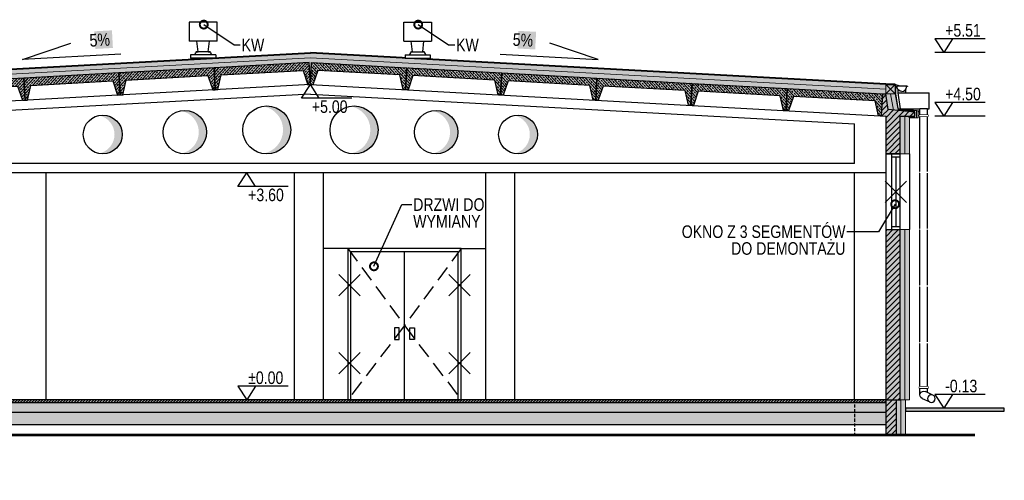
# Model space of a CAD drawing. Header units: millimetres. Extents: x 59331 to 112314, y -16110 to 34390.
# Tile 44 of 198: x 66970 to 68531, y 5094 to 5825. Entities that reach past the tile are written whole.
import ezdxf
from ezdxf import colors
from ezdxf.entities.mleader import LeaderData, LeaderLine
from ezdxf.math import Vec2, Vec3

# ---------------------------------------------------------------- set-up
doc = ezdxf.new("R2010")
doc.units = ezdxf.units.MM
doc.set_wipeout_variables(frame=1)
for name, pattern in [('DASHED', [0.75, 0.5, -0.25]), ('DASHEDX2', [38.1, 25.4, -12.7]), ('Kreska', [3, 1.5, -1.5])]:
    doc.linetypes.add(name, pattern=pattern)
doc.layers.add('_HSA_CIENIE', color=18, linetype='Continuous', transparency=0.6)
for name, color, linetype in [('_HSA_HATCH_WYPEŁNIENIA_PRZEGRÓD', 205, 'Continuous'), ('_HSA_IZOLACJE', 181, 'Continuous'), ('_HSA_KOTY', 150, 'Continuous'), ('_HSA_OPIS', 43, 'Continuous'), ('_HSA_PRZERYWANE', 153, 'DASHEDX2'), ('_HSA_STOLARKA_ZEWNĘTRZNA', 132, 'Continuous'), ('_HSA_WIDOKOWE', 1, 'Continuous'), ('_HSA_WIDOKOWE_CIENKIE', 8, 'Continuous'), ('_HSA_ŚCIANY_CIENKIE', 2, 'Continuous'), ('_HSA_ŚCIANY_KONSTRUKCYJNE', 3, 'Continuous'), ('_HSA_ŚCIANY_MUROWANE', 4, 'Continuous')]:
    doc.layers.add(name, color=color, linetype=linetype)
doc.layers.add('_HSA_IZOLACJA_TERMICZNA', color=2, linetype='Continuous', lineweight=5)
doc.layers.add('_HSA_POMOC', color=120, linetype='Continuous', plot=False)
doc.layers.add('_HSA_WYBURZENIA', color=7, linetype='Continuous', true_color=0xdd0303)
doc.layers.add('_HSA_WYBURZENIA_01', color=7, linetype='Continuous', true_color=0xdd0303)
doc.styles.add('Arial', font='Arial.ttf')
doc.styles.add('ARIAL_100', font='Arial.ttf', dxfattribs={"width": 0.8, "height": 20})
doc.linetypes.add('BATTING', pattern='A,0.00254,-2.54,[134,ltypeshp.shx,S=2.54,R=0,X=-2.54,Y=0],-5.08,[134,ltypeshp.shx,S=2.54,R=180,X=2.54,Y=0],-2.54', length=10.16254)

# ---------------------------------------------------------------- blocks, each defined once
blk = doc.blocks.new('*U103')
at = {"layer": '_HSA_HATCH_WYPEŁNIENIA_PRZEGRÓD', "ltscale": 10, "transparency": 33554687}
h = blk.add_hatch(dxfattribs=at)
h.set_pattern_fill('ANSI33', color=256, angle=-1.173)
h.set_pattern_definition([(43.827, (1, -1e-11), (-4.39727, 4.5811), []), (43.827, (5.489, -0.092), (-4.39727, 4.5811), [3.175, -1.5875])])
h.paths.add_polyline_path([(140.5, 23), (147, 0), (151, 0), (151, 35), (0, 35), (0, 0), (4, 0), (10.5, 23)])
at = {"ltscale": 10}
blk.add_lwpolyline([(4, 0), (10.5, 23), (140.5, 23), (147, 0), (151, 0), (151, 35), (0, 35), (0, 0), (4, 0)], dxfattribs=at)
blk = doc.blocks.new('*U104')
at = {"layer": '_HSA_IZOLACJE', "linetype": 'Kreska', "ltscale": 5, "const_width": 1}
blk.add_lwpolyline([(0, 0.5), (913.3, 0.5)], dxfattribs=at)
at = {"layer": '_HSA_IZOLACJE'}
for points in [[(0, 1), (913.3, 1)], [(0, 0), (913.3, 0)]]:
    blk.add_lwpolyline(points, dxfattribs=at)
blk = doc.blocks.new('*U105')
at = {"layer": '_HSA_IZOLACJE', "linetype": 'Kreska', "ltscale": 5, "const_width": 1}
blk.add_lwpolyline([(0, 0.5), (15.1, 0.5)], dxfattribs=at)
at = {"layer": '_HSA_IZOLACJE'}
for points in [[(0, 1), (15.1, 1)], [(0, 0), (15.1, 0)]]:
    blk.add_lwpolyline(points, dxfattribs=at)
blk = doc.blocks.new('A$Ca779d924')
blk.add_lwpolyline([(0, 0, 0.380516), (7.5, 6.7), (7.5, 7.6, -1), (9.2, 7.6)], format="xyb")
blk = doc.blocks.new('A$C0ff530e9')
blk.add_wipeout([(15.8, 0), (15.7, 0), (15.6, 0), (15.6, -0.1), (15.5, -0.1), (15.5, -0.1), (15.5, -0.1), (15.4, -0.1), (15.4, -0.1), (15.4, -0.1), (15.4, -0.2), (15.3, -0.2), (15.3, -0.2), (15.3, -0.2), (15.2, -0.3), (15.2, -0.3), (15.2, -0.3), (15.2, -0.3), (15.2, -0.4), (15.1, -0.4), (15.1, -0.4), (15.1, -0.4), (15.1, -0.5), (15.1, -0.5), (15.1, -0.5), (15.1, -0.5), (15.1, -0.5), (15.1, -0.5), (15, -0.6), (15, -0.6), (15, -0.7), (15, -0.7), (15, -0.8), (15, -0.8), (14.9, -1.8), (14.9, -2), (14.9, -2.4), (14.8, -2.5), (14.8, -2.7), (14.7, -2.9), (14.7, -3.1), (14.6, -3.3), (14.5, -3.5), (14.5, -3.8), (14.4, -4), (14.3, -4.2), (14.2, -4.4), (14.1, -4.6), (14, -4.8), (13.8, -5), (13.6, -5.3), (13.4, -5.6), (13.2, -5.8), (13, -6.1), (12.8, -6.3), (12.5, -6.6), (12.1, -6.9), (11.9, -7.1), (11.5, -7.3), (11.3, -7.5), (11, -7.6), (10.7, -7.8), (10.3, -7.9), (9.9, -8.1), (9.4, -8.2), (9, -8.3), (8.8, -8.4), (8.4, -8.4), (8, -8.5), (7.7, -8.5), (7.5, -8.5), (7.5, -8.5), (7.1, -8.5), (6.8, -8.5), (6.5, -8.4), (6.3, -8.4), (6, -8.4), (5.6, -8.3), (5.4, -8.2), (5.2, -8.2), (5, -8.1), (4.7, -8), (4.5, -7.9), (4.2, -7.7), (3.9, -7.6), (3.6, -7.4), (3.4, -7.3), (3.1, -7.1), (2.8, -6.9), (2.6, -6.7), (2.5, -6.6), (2.2, -6.4), (2.1, -6.2), (1.9, -6), (1.8, -5.9), (1.6, -5.7), (1.5, -5.5), (1.3, -5.3), (1.2, -5.1), (1, -4.8), (0.9, -4.6), (0.7, -4.2), (0.5, -3.9), (0.4, -3.7), (0.3, -3.3), (0.3, -3.1), (0.2, -2.9), (0.1, -2.6), (0.1, -2.5), (0.1, -2.2), (0, -2.1), (0, -1.8), (0, -1.7), (0, -1.7), (0, -0.5), (0, -0.3), (0, -0.2), (0, -0.1), (0, -0.1), (0, 0), (0, 0)])
blk.add_line((15.8, 0), (0, 0))
blk.add_lwpolyline([(7.5, -8.5, -0.380516), (0, -1.8), (0, 0)], format="xyb")
blk.add_blockref('A$Ca779d924', (7.5, -8.5))
blk = doc.blocks.new('KOTA')
for p in [(-28, 43.4), (28, 43.4)]:
    blk.add_line(p, (0, 0))
blk.add_lwpolyline([(131.6, 43.4), (-28, 43.4)])
at = {"style": 'Arial', "width": 0.8}
blk.add_attdef('0000', (4.6, 49.9), '', height=40, dxfattribs=at)
blk = doc.blocks.new('*U347')
at = {"layer": '_HSA_POMOC'}
for p, q in [((-12.6, -474.8), (-11.6, -474.8)), ((-12.1, -474.3), (-12.1, -475.3))]:
    blk.add_line(p, q, dxfattribs=at)
blk.add_wipeout([(-6, 0), (6, 0), (6, -454.1), (6, -454.5), (5.9, -454.9), (5.9, -455.3), (5.8, -455.7), (5.7, -456), (5.5, -456.5), (5.3, -456.9), (5.1, -457.3), (4.9, -457.6), (4.6, -458), (4.4, -458.2), (4, -458.6), (3.7, -458.8), (3.4, -459), (3.1, -459.3), (2.7, -459.4), (2.6, -459.5), (-9.5, -465.2), (-9.8, -465.3), (-10.3, -465.5), (-10.7, -465.6), (-11.2, -465.7), (-11.6, -465.8), (-12.1, -465.8), (-12.6, -465.8), (-13, -465.7), (-13.6, -465.6), (-13.9, -465.5), (-14.2, -465.4), (-14.7, -465.2), (-14.9, -465.1), (-15.2, -464.9), (-15.6, -464.7), (-15.8, -464.5), (-16.1, -464.3), (-16.3, -464), (-16.6, -463.8), (-16.8, -463.5), (-17.1, -463.1), (-17.3, -462.8), (-17.4, -462.5), (-17.6, -462.2), (-17.7, -461.8), (-17.8, -461.6), (-17.9, -461.2), (-18, -460.8), (-18.1, -460.5), (-18.1, -460.2), (-18.1, -459.8), (-18.1, -459.5), (-18.1, -459.2), (-18, -458.8), (-18, -458.5), (-17.8, -458.1), (-17.7, -457.7), (-17.6, -457.4), (-17.5, -457.2), (-17.3, -456.8), (-17, -456.4), (-16.9, -456.2), (-16.6, -455.8), (-16.4, -455.6), (-16.1, -455.3), (-16, -455.2), (-15.8, -455.1), (-15.5, -454.8), (-15.2, -454.6), (-15.1, -454.6), (-14.9, -454.5), (-14.9, -454.5), (-6, -450.3)])
for p, q in [((-6, 0), (6, 0)), ((6, -454.1), (6, 0)), ((-6, -450.3), (-6, 0)), ((-14.7, -454.4), (-2.6, -448.7)), ((2.6, -459.5), (-9.5, -465.2))]:
    blk.add_line(p, q)
for points in [[(-7, -10), (7, -10), (7, -12), (-7, -12)], [(-7, -441.1), (7, -441.1), (7, -443.1), (-7, -443.1)]]:
    blk.add_lwpolyline(points, close=True)
blk.add_circle((-12.1, -459.8), 6)
blk.add_arc((0, -454.1), 6, 295.1878, 115.1878)
for points in [[(-7, -12), (-7, -10), (7, -10), (7, -12)], [(-7, -102), (-7, -100), (7, -100), (7, -102)], [(-7, -192), (-7, -190), (7, -190), (7, -192)], [(-7, -282), (-7, -280), (7, -280), (7, -282)], [(-7, -372), (-7, -370), (7, -370), (7, -372)], [(-7, -443.1), (-7, -441.1), (7, -441.1), (7, -443.1)]]:
    blk.add_wipeout(points)
blk = doc.blocks.new('A$Ce0e96bf1')
blk.add_wipeout([(-40, 0), (0, 0), (0, 5), (-7, 5), (-7, 5.2), (-7, 5.6), (-7.1, 6), (-7.2, 6.3), (-7.3, 6.7), (-7.5, 7.3), (-7.7, 7.6), (-8, 8), (-8.2, 8.3), (-8.5, 8.5), (-8.7, 8.8), (-9, 9), (-9.3, 9.2), (-9.6, 9.4), (-9.9, 9.6), (-10.3, 9.7), (-10.7, 9.8), (-11.1, 9.9), (-11.3, 10), (-11.6, 10), (-12, 10), (-10, 27), (2, 27), (2, 57), (-42, 57), (-42, 27), (-30, 27), (-28, 10), (-28.2, 10), (-28.9, 9.9), (-29.1, 9.9), (-29.5, 9.8), (-29.8, 9.7), (-30.1, 9.5), (-30.4, 9.4), (-30.9, 9.1), (-31.1, 8.9), (-31.6, 8.4), (-31.8, 8.3), (-32, 8), (-32.2, 7.8), (-32.4, 7.5), (-32.5, 7.2), (-32.6, 7), (-32.7, 6.7), (-32.8, 6.4), (-32.9, 6), (-32.9, 5.8), (-33, 5.5), (-33, 5.3), (-33, 5), (-40, 5)])
for p, q in [((-42, 57), (2, 57)), ((-42, 27), (-42, 57)), ((2, 57), (2, 27)), ((-42, 27), (2, 27)), ((-28, 10), (-30, 27)), ((-12, 10), (-10, 27)), ((-40, 5), (0, 5)), ((-40, 5), (-40, 0)), ((-40, 0), (0, 0)), ((-31.5, 10), (-8.5, 10)), ((0, 5), (0, 0))]:
    blk.add_line(p, q)
for centre, start, end in [((-28, 5), 90, 180), ((-12, 5), 0, 90)]:
    blk.add_arc(centre, 5, start, end)
blk = doc.blocks.new('_DotSmall')
at = {"color": 0, "linetype": 'ByBlock', "const_width": 0.5}
blk.add_lwpolyline([(-0.0625, 0, 1), (0.0625, 0, 1)], format="xyb", close=True, dxfattribs=at)
blk = doc.blocks.new('A$C6782ac1e')
at = {"linetype": 'Continuous', "ltscale": 400}
for p, q in [((-12.2, 20.6), (12.2, -20.6)), ((20.6, 12.2), (-20.6, -12.2))]:
    blk.add_line(p, q, dxfattribs=at)

msp = doc.modelspace()

# ---------------------------------------------------------------- hatches: boundary and pattern name
at = {"layer": '_HSA_CIENIE'}
h = msp.add_hatch(color=256, dxfattribs=at)
h.dxf.hatch_style = 1
h.paths.add_polyline_path([(67132.32, 5642.94, 0.4738488), (67095.39, 5673.16, -0.3569913), (67120.12, 5642.94, -0.3569913), (67095.39, 5612.72, 0.4738488)])
h.paths.add_polyline_path([(67225.39, 5680.43, -0.3629461), (67253.72, 5646.54, -0.3629461), (67225.39, 5612.65, 0.4674094), (67265.93, 5646.54, 0.4674094)])
h.paths.add_polyline_path([(67355.39, 5687.69, -0.3677726), (67387.33, 5650.14, -0.3677726), (67355.39, 5612.6, 0.4622313), (67399.53, 5650.14, 0.4622313)])
h.paths.add_polyline_path([(67537.87, 5650.14, 0.4622313), (67493.73, 5687.69, -0.3677726), (67525.67, 5650.14, -0.3677726), (67493.73, 5612.6, 0.4622313)])
h.paths.add_polyline_path([(67623.73, 5680.43, -0.3629461), (67652.06, 5646.54, -0.3629461), (67623.73, 5612.65, 0.4674094), (67664.27, 5646.54, 0.4674094)])
h.paths.add_polyline_path([(67753.73, 5673.16, -0.3569913), (67778.46, 5642.94, -0.3569913), (67753.73, 5612.72, 0.4738488), (67790.66, 5642.94, 0.4738488)])
at = {"layer": '_HSA_HATCH_WYPEŁNIENIA_PRZEGRÓD', "true_color": 0x969696}
for points in [[(66503.56, 5721.97), (66503.56, 5707.18), (66518.61, 5707.18), (66524.11, 5707.48), (66526.02, 5672.53), (66530.01, 5672.75), (66535.25, 5696.07), (66665.05, 5703.19), (66672.8, 5680.58), (66680.79, 5681.01), (66686.02, 5704.34), (66815.83, 5711.45), (66823.57, 5688.84), (66831.56, 5689.28), (66836.79, 5712.6), (66966.6, 5719.71), (66974.35, 5697.1), (66982.34, 5697.54), (66987.57, 5720.86), (67117.37, 5727.97), (67125.12, 5705.36), (67133.11, 5705.8), (67138.34, 5729.12), (67268.15, 5736.23), (67275.9, 5713.62), (67283.88, 5714.06), (67289.12, 5737.38), (67418.92, 5744.5), (67426.67, 5721.89), (67430.66, 5722.11), (67434.66, 5721.89), (67442.41, 5744.5), (67572.21, 5737.38), (67577.44, 5714.06), (67585.43, 5713.62), (67593.18, 5736.23), (67722.99, 5729.12), (67728.22, 5705.8), (67736.21, 5705.36), (67743.95, 5727.97), (67873.76, 5720.86), (67878.99, 5697.54), (67886.98, 5697.1), (67894.73, 5719.71), (68024.53, 5712.6), (68029.76, 5689.28), (68037.75, 5688.84), (68045.5, 5711.45), (68175.31, 5704.34), (68180.54, 5681.01), (68188.53, 5680.58), (68196.28, 5703.19), (68326.08, 5696.07), (68331.31, 5672.75), (68335.31, 5672.53), (68337.22, 5707.48), (68342.71, 5707.18), (68357.76, 5707.18), (68357.76, 5721.97), (68342.71, 5721.97), (68342.73, 5722.2), (68342.61, 5722.21), (67430.66, 5772.18), (66518.61, 5722.17), (66518.61, 5721.97)], [(68343.11, 5222.11), (66518.22, 5222.11), (66518.22, 5182.11), (68343.11, 5182.12)]]:
    msp.add_hatch(color=252, dxfattribs=at).paths.add_polyline_path(points)
at = {"layer": '_HSA_HATCH_WYPEŁNIENIA_PRZEGRÓD'}
h = msp.add_hatch(dxfattribs=at)
h.set_pattern_fill('ANSI31', color=256, scale=2, angle=-1e-13, style=0)
h.paths.add_polyline_path([(66514.84, 5671.92), (66526.02, 5672.53), (66524.11, 5707.48), (66518.61, 5707.18), (66514.92, 5682.71), (66472.5, 5678.17), (66472.5, 5672.11), (66497.5, 5672.11), (66497.5, 5616.11), (66514.84, 5616.11)])
h.paths.add_polyline_path([(66518.22, 5501.11), (66488.22, 5501.11), (66488.22, 5482.42), (66497.5, 5482.42), (66497.5, 5472.11), (66518.22, 5472.11)])
h.paths.add_polyline_path([(66512.5, 5472.11), (66497.5, 5472.11), (66497.5, 5222.11), (66512.5, 5222.11)])
h.paths.add_polyline_path([(66518.22, 5222.11), (66497.5, 5222.11), (66497.5, 5166.25), (66518.22, 5166.25)])
h.paths.add_polyline_path([(68359.18, 5222.11), (68343.11, 5222.11), (68343.11, 5166.25), (68359.18, 5166.25)])
h.paths.add_polyline_path([(68365.5, 5492.11), (68351.5, 5492.11), (68343.11, 5492.11), (68343.11, 5222.11), (68359.18, 5222.11), (68365.5, 5222.11)])
h.paths.add_polyline_path([(68365.5, 5672.11), (68388.83, 5672.11), (68388.83, 5678.17), (68346.41, 5682.71), (68342.71, 5707.18), (68337.22, 5707.48), (68335.31, 5672.53), (68343.11, 5672.11), (68343.11, 5612.11), (68365.5, 5612.11)])
at = {"layer": '_HSA_HATCH_WYPEŁNIENIA_PRZEGRÓD', "true_color": 0x969696}
h = msp.add_hatch(color=252, dxfattribs=at)
h.paths.add_polyline_path([(68380.5, 5669.11), (68393.83, 5669.11), (68393.83, 5680.65), (68361.58, 5684.1), (68357.81, 5707.18), (68342.71, 5707.18), (68337.22, 5707.48), (68335.31, 5672.53), (68343.11, 5672.11), (68343.11, 5612.11), (68380.5, 5612.11)])
h.paths.add_polyline_path([(68380.5, 5492.11), (68343.11, 5492.11), (68343.11, 5166.25), (68374.18, 5166.25), (68374.18, 5222.11), (68380.5, 5222.11)])
at = {"layer": '_HSA_HATCH_WYPEŁNIENIA_PRZEGRÓD'}
h = msp.add_hatch(dxfattribs=at)
h.set_pattern_fill('ANSI31', color=256, style=0)
h.set_pattern_definition([(45, (37136.1902, -6593.4062), (-2.24506403, 2.24506403), [])])
h.paths.add_polyline_path([(68343.11, 5222.11), (66518.22, 5222.11), (66518.22, 5217.11), (68343.11, 5217.11)])
h = msp.add_hatch(dxfattribs=at)
h.set_pattern_fill('MUDST', color=256, scale=0.5, angle=45, style=0)
h.paths.add_polyline_path([(68343.11, 5217.11), (66543.22, 5217.11), (66543.22, 5202.11), (68343.11, 5202.11)])
h = msp.add_hatch(dxfattribs=at)
h.set_pattern_fill('AR-SAND', color=256, scale=0.2, angle=45, style=0)
h.set_pattern_definition([(82.5, (37136.19, -6593.406), (-7.147627, 6.6950698), [0, -7.7216, 0, -8.636, 0, -8.255]), (52.5, (37136.19, -6593.406), (-3.7802186, 16.494657), [0, -4.1656, 0, -6.9596, 0, -2.667]), (12.5, (37131.772, -6597.8245), (11.1659965, 11.2066462), [0, -2.54, 0, -9.144, 0, -11.938]), (2.5, (37131.772, -6597.825), (7.645622, 13.9510156), [0, -1.27, 0, -5.9944, 0, -6.858])])
h.paths.add_polyline_path([(68343.11, 5202.11), (66543.22, 5202.11), (66543.22, 5182.11), (68343.11, 5182.11)])
at = {"layer": '_HSA_WIDOKOWE', "ltscale": 10}
h = msp.add_hatch(color=256, dxfattribs=at)
h.dxf.hatch_style = 1
h.paths.add_polyline_path([(68374.18, 5208.92), (68374.18, 5203.92), (68530.57, 5203.92), (68530.57, 5208.92)])

# ---------------------------------------------------------------- linework, layer by layer
at = {"layer": '_HSA_IZOLACJA_TERMICZNA', "color": 8, "linetype": 'BATTING', "ltscale": 0.6}
for p, q in [((66518.3, 5714.67), (67430.66, 5764.67)), ((68343.03, 5714.67), (67430.66, 5764.67)), ((68355.17, 5681.72), (68350.3, 5707.18)), ((68373, 5672.11), (68373, 5612.11)), ((68373, 5492.11), (68373, 5222.11)), ((68366.68, 5222.11), (68366.68, 5166.25))]:
    msp.add_line(p, q, dxfattribs=at)
at = {"layer": '_HSA_IZOLACJA_TERMICZNA', "color": 8, "linetype": 'BATTING', "ltscale": 0.12}
for p, q in [((68388.83, 5679.68), (68361.83, 5682.57)), ((68378.83, 5670.61), (68388.83, 5670.61))]:
    msp.add_line(p, q, dxfattribs=at)
at = {"layer": '_HSA_IZOLACJA_TERMICZNA'}
for p, q in [((68380.5, 5669.11), (68380.5, 5612.11)), ((68365.5, 5612.11), (68380.5, 5612.11)), ((68380.5, 5492.11), (68365.5, 5492.11)), ((68380.5, 5492.11), (68380.5, 5222.11)), ((68380.5, 5222.11), (68365.5, 5222.11)), ((68374.18, 5222.11), (68374.18, 5166.25))]:
    msp.add_line(p, q, dxfattribs=at)
at = {"layer": '_HSA_IZOLACJA_TERMICZNA', "color": 8, "linetype": 'BATTING', "ltscale": 0.2}
msp.add_line((68391.33, 5669.11), (68391.33, 5680.92), dxfattribs=at)
at = {"layer": '_HSA_IZOLACJA_TERMICZNA'}
msp.add_lwpolyline([(68357.76, 5707.18), (68342.71, 5707.18), (68342.71, 5721.97), (68357.76, 5721.97)], close=True, dxfattribs=at)
at = {"layer": '_HSA_KOTY'}
for p, q in [((68500.3, 5773.18), (68420.5, 5773.18)), ((68500.3, 5672.11), (68420.5, 5672.11)), ((67395.46, 5222.11), (67315.66, 5222.11)), ((68500.3, 5208.92), (68420.5, 5208.92))]:
    msp.add_line(p, q, dxfattribs=at)
at = {"layer": '_HSA_OPIS'}
for points in [[(67130.05, 5770.27), (66974.28, 5761.74), (67050.99, 5787.53)], [(67731.28, 5770.27), (67887.04, 5761.74), (67810.34, 5787.53)]]:
    msp.add_lwpolyline(points, dxfattribs=at)
at = {"layer": '_HSA_PRZERYWANE', "const_width": 4}
msp.add_lwpolyline([(65971.3, 5096.25), (66222.94, 5096.25), (66222.94, 5166.25), (68484.29, 5166.25)], dxfattribs=at)
at = {"layer": '_HSA_STOLARKA_ZEWNĘTRZNA'}
msp.add_line((68358.5, 5607.62), (68358.5, 5496.59), dxfattribs=at)
for points in [[(68365.5, 5612.11), (68351.5, 5612.11), (68351.5, 5492.11), (68365.5, 5492.11)], [(68351.5, 5607.62), (68365.5, 5607.62), (68365.5, 5612.11), (68351.5, 5612.11)], [(68351.5, 5492.11), (68365.5, 5492.11), (68365.5, 5496.59), (68351.5, 5496.59)]]:
    msp.add_lwpolyline(points, close=True, dxfattribs=at)
at = {"layer": '_HSA_WIDOKOWE', "ltscale": 10}
for p, q in [((68343.11, 5492.11), (68343.11, 5612.11)), ((68380.5, 5612.11), (68380.5, 5492.11)), ((68293.11, 5222.11), (68293.11, 5582.11))]:
    msp.add_line(p, q, dxfattribs=at)
for points in [[(68342.71, 5722.17), (68357.96, 5722.17), (68357.96, 5707.2), (68361.75, 5684.28), (68396.45, 5680.57), (68396.45, 5677.22), (68395.7, 5679.79)], [(68342.71, 5722.17), (68357.96, 5722.17), (68363.22, 5720.77), (68361.48, 5717.83)]]:
    msp.add_lwpolyline(points, dxfattribs=at)
at = {"layer": '_HSA_WIDOKOWE'}
for points in [[(67489.86, 5462.11), (67489.86, 5222.11), (67669.86, 5222.11), (67669.86, 5462.11)], [(67494.97, 5457.25), (67664.35, 5457.25), (67664.35, 5222.11), (67494.97, 5222.11)], [(67579.86, 5457.25), (67664.35, 5457.25), (67664.35, 5222.11), (67579.86, 5222.11)], [(67571.35, 5336.38), (67564.1, 5336.38), (67564.1, 5317.73), (67571.35, 5317.73)], [(67588.37, 5336.38), (67595.61, 5336.38), (67595.61, 5317.73), (67588.37, 5317.73)]]:
    msp.add_lwpolyline(points, close=True, dxfattribs=at)
at = {"layer": '_HSA_WIDOKOWE', "linetype": 'DASHED', "ltscale": 50}
for points in [[(67489.86, 5462.11), (67579.86, 5339.68), (67489.86, 5222.11)], [(67669.86, 5462.11), (67579.86, 5339.68), (67669.86, 5222.11)]]:
    msp.add_lwpolyline(points, dxfattribs=at)
at = {"layer": '_HSA_WIDOKOWE', "linetype": 'DASHED', "ltscale": 10}
msp.add_lwpolyline([(68293.11, 5222.11), (68293.11, 5166.25)], dxfattribs=at)
at = {"layer": '_HSA_WIDOKOWE', "ltscale": 10}
msp.add_lwpolyline([(68374.18, 5203.92), (68530.57, 5203.92), (68530.57, 5208.92), (68374.18, 5208.92)], close=True, dxfattribs=at)
at = {"layer": '_HSA_WIDOKOWE_CIENKIE', "ltscale": 10}
for p, q in [((67430.66, 5722.11), (66518.22, 5672.11)), ((67430.66, 5722.11), (68343.11, 5672.11)), ((67430.66, 5707.08), (66568.22, 5659.82)), ((67430.66, 5707.08), (68293.11, 5659.82)), ((68343.11, 5582.11), (68343.11, 5672.11)), ((68293.11, 5597.11), (68293.11, 5659.82)), ((68293.11, 5597.11), (66568.22, 5597.11)), ((68343.11, 5582.11), (66518.22, 5582.11)), ((67011.08, 5582.11), (67011.08, 5222.11)), ((67405.36, 5222.11), (67405.36, 5582.11)), ((67451.08, 5582.11), (67451.08, 5222.11)), ((67708.64, 5222.11), (67708.64, 5582.11)), ((67754.36, 5582.11), (67754.36, 5222.11)), ((67489.86, 5462.11), (67451.08, 5462.11)), ((67669.86, 5462.11), (67708.64, 5462.11))]:
    msp.add_line(p, q, dxfattribs=at)
for centre, radius in [((67361.49, 5650.14), 38.04), ((67499.83, 5650.14), 38.04), ((67101.49, 5642.94), 30.83), ((67231.49, 5646.54), 34.43), ((67629.83, 5646.54), 34.43), ((67759.83, 5642.94), 30.83)]:
    msp.add_circle(centre, radius, dxfattribs=at)
at = {"layer": '_HSA_ŚCIANY_CIENKIE'}
for p, q in [((68343.11, 5222.11), (66518.22, 5222.11)), ((68343.11, 5217.11), (66518.22, 5217.11)), ((68343.11, 5202.11), (66518.22, 5202.11)), ((68343.11, 5182.11), (66518.22, 5182.11))]:
    msp.add_line(p, q, dxfattribs=at)
at = {"layer": '_HSA_ŚCIANY_MUROWANE'}
for p, q in [((68337.22, 5707.48), (68342.71, 5707.18)), ((68346.41, 5682.71), (68342.71, 5707.18)), ((68388.83, 5678.17), (68346.41, 5682.71)), ((68335.31, 5672.53), (68343.11, 5672.11)), ((68343.11, 5612.11), (68343.11, 5672.11)), ((68365.5, 5612.11), (68365.5, 5672.11)), ((68365.5, 5672.11), (68388.83, 5672.11)), ((68388.83, 5672.11), (68388.83, 5678.17)), ((68343.11, 5612.11), (68365.5, 5612.11)), ((68343.11, 5166.25), (68343.11, 5492.11)), ((68343.11, 5492.11), (68365.5, 5492.11)), ((68365.5, 5222.11), (68365.5, 5492.11)), ((68343.11, 5222.11), (68359.18, 5222.11)), ((68359.18, 5222.11), (68359.18, 5166.25)), ((68359.18, 5222.11), (68365.5, 5222.11)), ((68359.18, 5222.11), (68359.18, 5166.25))]:
    msp.add_line(p, q, dxfattribs=at)
msp.add_lwpolyline([(68365.5, 5612.11), (68343.11, 5612.11)], dxfattribs=at)

# ---------------------------------------------------------------- block references
at = {"layer": '_HSA_IZOLACJE', "rotation": 3.136544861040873}
msp.add_blockref('*U104', (66518.72, 5722.21), dxfattribs=at)
at = {"layer": '_HSA_IZOLACJE', "xscale": -1, "rotation": 356.8634551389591}
msp.add_blockref('*U104', (68342.61, 5722.21), dxfattribs=at)
at = {"layer": '_HSA_IZOLACJE', "xscale": -1}
msp.add_blockref('*U105', (68357.76, 5721.97), dxfattribs=at)
at = {"layer": '_HSA_KOTY', "xscale": 0.5, "yscale": 0.5, "zscale": 0.5}
for p, values in [((68434.5, 5773.18), {'0000': '+5.51'}), ((68434.5, 5672.11), {'0000': '+4.50'}), ((67329.66, 5222.11), {'0000': '%%p0.00'}), ((68434.5, 5208.92), {'0000': '-0.13'})]:
    msp.add_blockref('KOTA', p, dxfattribs=at).add_auto_attribs(values)
at = {"layer": '_HSA_KOTY'}
ref = msp.add_blockref('KOTA', (67430.66, 5722.11), dxfattribs=dict(at, xscale=-0.5, yscale=0.5, zscale=0.5, rotation=180))
ref.add_attrib('0000', '+5.00', (67432.94, 5677.09), dxfattribs={"layer": '0', "height": 20, "style": 'Arial', "width": 0.8})
ref = msp.add_blockref('KOTA', (67329.66, 5582.11), dxfattribs=dict(at, xscale=-0.5, yscale=0.5, zscale=0.5, rotation=180))
ref.add_attrib('0000', '+3.60', (67331.94, 5537.09), dxfattribs={"layer": '0', "height": 20, "style": 'Arial', "width": 0.8})
at = {"layer": '_HSA_WYBURZENIA'}
for p, rotation in [((68358.5, 5552.11), 14.34042781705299), ((67492.68, 5404.09), 194.3404278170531), ((67667.04, 5280.12), 14.34042781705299)]:
    msp.add_blockref('A$C6782ac1e', p, dxfattribs=dict(at, rotation=rotation))
at = {"layer": '_HSA_WYBURZENIA', "xscale": -1}
for p, rotation in [((67667.04, 5404.09), 165.6595721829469), ((67492.68, 5280.12), 345.659572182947)]:
    msp.add_blockref('A$C6782ac1e', p, dxfattribs=dict(at, rotation=rotation))
at = {"layer": '_HSA_ŚCIANY_KONSTRUKCYJNE', "rotation": 3.136544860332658}
for p in [(67129.12, 5705.58), (67279.89, 5713.84), (66827.57, 5689.06), (66978.34, 5697.32)]:
    msp.add_blockref('*U103', p, dxfattribs=at)
at = {"layer": '_HSA_ŚCIANY_KONSTRUKCYJNE', "xscale": -1, "rotation": 356.8634551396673}
for p in [(67581.44, 5713.84), (67732.21, 5705.58), (67882.98, 5697.32), (68033.76, 5689.06), (68184.53, 5680.8), (68335.31, 5672.53)]:
    msp.add_blockref('*U103', p, dxfattribs=at)

# ---------------------------------------------------------------- texts
at = {"layer": '_HSA_OPIS', "char_height": 20, "attachment_point": 3, "style": 'ARIAL_100', "bg_fill": 1, "box_fill_scale": 1.2, "bg_fill_color": 256, "bg_fill_true_color": 16777214, "bg_fill_transparency": 0}
for insert, rotation in [((67112.28, 5803.9), 3.13654), ((67784.24, 5801.98), 356.86346)]:
    msp.add_mtext_dynamic_manual_height_columns('5%', width=20, gutter_width=15, heights=[0], dxfattribs=dict(at, insert=insert, rotation=rotation))

# ---------------------------------------------------------------- leaders
at = {"layer": '_HSA_WYBURZENIA_01'}
ml = msp.add_multileader_mtext('Standard', dxfattribs=at)
ml.set_content('DRZWI DO\\PWYMIANY', color=256, style='ARIAL_100')
ml.set_leader_properties()
ml.set_arrow_properties(name='DOTSMALL')
ml.build(insert=Vec2(0, 0))
ml.multileader.update_dxf_attribs({"dogleg_length": 10, "arrow_head_size": 25})
ctx = ml.context
ctx.base_point, ctx.char_height, ctx.arrow_head_size, ctx.plane_origin = Vec3(67591.6, 5531.71), 20, 25, Vec3(67429.07, 6289.66)
notes = []
notes.append((ctx, [(1, (1, 1, 0), (67575.57, 5531.71), (1, 0), 16.03, [(2, [(67531.35, 5433.75)], 0, [])])]))
ctx.mtext.insert, ctx.mtext.rotation, ctx.mtext.width, ctx.mtext.defined_height, ctx.mtext.line_spacing_factor = Vec3(67593.6, 5541.71), -6.2831853, 239.0298, 80.57, 0.8
ml = msp.add_multileader_mtext('Standard', dxfattribs=at)
ml.set_content('\\pxt5;OKNO Z 3 SEGMENTÓW\\PDO DEMONTAŻU', color=256, style='ARIAL_100')
ml.set_leader_properties()
ml.set_arrow_properties(name='DOTSMALL')
ml.build(insert=Vec2(0, 0))
ml.multileader.update_dxf_attribs({"dogleg_length": 10, "arrow_head_size": 25})
ctx = ml.context
ctx.base_point, ctx.char_height, ctx.arrow_head_size, ctx.plane_origin = Vec3(68018.58, 5488.56), 20, 25, Vec3(68447.07, 6233.21)
ctx.text_align_type = 2
notes.append((ctx, [(1, (1, 1, 0), (68331.27, 5488.56), (-1, 0), 50.47, [(2, [(68357.55, 5532.28)], 0, [])])]))
ctx.mtext.insert, ctx.mtext.rotation, ctx.mtext.width, ctx.mtext.defined_height, ctx.mtext.alignment, ctx.mtext.line_spacing_factor = Vec3(68278.8, 5498.73), -6.2831853, 531.3143, 47.86, 3, 0.8
for ctx, leaders in notes:
    for number, flags, end, landing, length, lines in leaders:
        leader = LeaderData()
        leader.index, (leader.has_last_leader_line, leader.has_dogleg_vector, leader.attachment_direction) = number, flags
        leader.last_leader_point, leader.dogleg_vector, leader.dogleg_length = Vec3(end), Vec3(landing), length
        for number, points, colour, breaks in lines:
            line = LeaderLine()
            line.index, line.vertices, line.color, line.breaks = number, Vec3.list(points), colors.encode_raw_color(colour), breaks
            leader.lines.append(line)
        ctx.leaders.append(leader)

# ---------------------------------------------------------------- next in the draw order: block references
at = {"layer": '_HSA_WIDOKOWE_CIENKIE', "ltscale": 10, "xscale": -1}
msp.add_blockref('A$Ce0e96bf1', (67240.61, 5764.17), dxfattribs=at)
at = {"layer": '_HSA_WIDOKOWE_CIENKIE', "ltscale": 10}
msp.add_blockref('A$Ce0e96bf1', (67620.61, 5764.17), dxfattribs=at)
at = {"layer": '_HSA_ŚCIANY_CIENKIE'}
msp.add_blockref('A$C0ff530e9', (68360.64, 5719.73), dxfattribs=at)

# ---------------------------------------------------------------- next in the draw order: linework, layer by layer
at = {"layer": '_HSA_IZOLACJA_TERMICZNA'}
for p in [(66514.37, 5721.97), (68343.44, 5722.16)]:
    msp.add_line(p, (67430.66, 5772.18), dxfattribs=at)
at = {"layer": '_HSA_WIDOKOWE_CIENKIE', "ltscale": 10}
for p, q in [((68361.57, 5716.66), (68361.57, 5708.93)), ((68374.05, 5715.6), (68374.05, 5708.93))]:
    msp.add_line(p, q, dxfattribs=at)

# ---------------------------------------------------------------- next in the draw order: leaders
at = {"layer": '_HSA_OPIS'}
ml = msp.add_multileader_mtext('Standard', dxfattribs=at)
ml.set_content('KW', color=256, style='ARIAL_100')
ml.set_leader_properties()
ml.set_arrow_properties(name='DOTSMALL')
ml.build(insert=Vec2(0, 0))
ml.multileader.update_dxf_attribs({"dogleg_length": 10, "arrow_head_size": 25})
ctx = ml.context
ctx.base_point, ctx.char_height, ctx.arrow_head_size, ctx.plane_origin = Vec3(67319.55, 5784.95), 20, 25, Vec3(68019.31, 6713.84)
notes = []
notes.append((ctx, [(0, (1, 1, 0), (67309.55, 5784.95), (1, 0), 10, [(0, [(67261.58, 5817.24)], 0, [])])]))
ctx.mtext.insert, ctx.mtext.rotation, ctx.mtext.width = Vec3(67321.55, 5794.95), -6.2831853, 20
ml = msp.add_multileader_mtext('Standard', dxfattribs=at)
ml.set_content('KW', color=256, style='ARIAL_100')
ml.set_leader_properties()
ml.set_arrow_properties(name='DOTSMALL')
ml.build(insert=Vec2(0, 0))
ml.multileader.update_dxf_attribs({"dogleg_length": 10, "arrow_head_size": 25})
ctx = ml.context
ctx.base_point, ctx.char_height, ctx.arrow_head_size, ctx.plane_origin = Vec3(67659.55, 5784.95), 20, 25, Vec3(68359.31, 6713.84)
notes.append((ctx, [(0, (1, 1, 0), (67649.55, 5784.95), (1, 0), 10, [(0, [(67601.58, 5817.24)], 0, [])])]))
ctx.mtext.insert, ctx.mtext.rotation, ctx.mtext.width = Vec3(67661.55, 5794.95), -6.2831853, 20
for ctx, leaders in notes:
    for number, flags, end, landing, length, lines in leaders:
        leader = LeaderData()
        leader.index, (leader.has_last_leader_line, leader.has_dogleg_vector, leader.attachment_direction) = number, flags
        leader.last_leader_point, leader.dogleg_vector, leader.dogleg_length = Vec3(end), Vec3(landing), length
        for number, points, colour, breaks in lines:
            line = LeaderLine()
            line.index, line.vertices, line.color, line.breaks = number, Vec3.list(points), colors.encode_raw_color(colour), breaks
            leader.lines.append(line)
        ctx.leaders.append(leader)

# ---------------------------------------------------------------- next in the draw order: block references
at = {"layer": '_HSA_ŚCIANY_CIENKIE'}
msp.add_blockref('A$C0ff530e9', (68360.64, 5719.73), dxfattribs=at)

# ---------------------------------------------------------------- next in the draw order: linework, layer by layer
at = {"layer": '_HSA_IZOLACJA_TERMICZNA'}
for p, q in [((68357.76, 5721.97), (68342.71, 5707.18)), ((68357.76, 5707.18), (68342.71, 5721.97)), ((68361.58, 5684.1), (68357.76, 5707.44))]:
    msp.add_line(p, q, dxfattribs=at)
at = {"layer": '_HSA_WIDOKOWE_CIENKIE', "ltscale": 10}
for points in [[(68361.57, 5708.93), (68411.57, 5708.93)], [(68361.57, 5708.93), (68365.28, 5683.71), (68411.57, 5683.71), (68411.57, 5708.93)]]:
    msp.add_lwpolyline(points, dxfattribs=at)

# ---------------------------------------------------------------- next in the draw order: block references
at = {"layer": '_HSA_WIDOKOWE_CIENKIE', "xscale": -1}
msp.add_blockref('*U347', (68402.83, 5683.71), dxfattribs=at)

# ---------------------------------------------------------------- next in the draw order: linework, layer by layer
at = {"layer": '_HSA_IZOLACJA_TERMICZNA'}
for p, q in [((68393.83, 5680.65), (68361.58, 5684.1)), ((68380.5, 5669.11), (68393.83, 5669.11)), ((68393.83, 5669.11), (68393.83, 5680.65))]:
    msp.add_line(p, q, dxfattribs=at)

doc.saveas('drawing.dxf')
